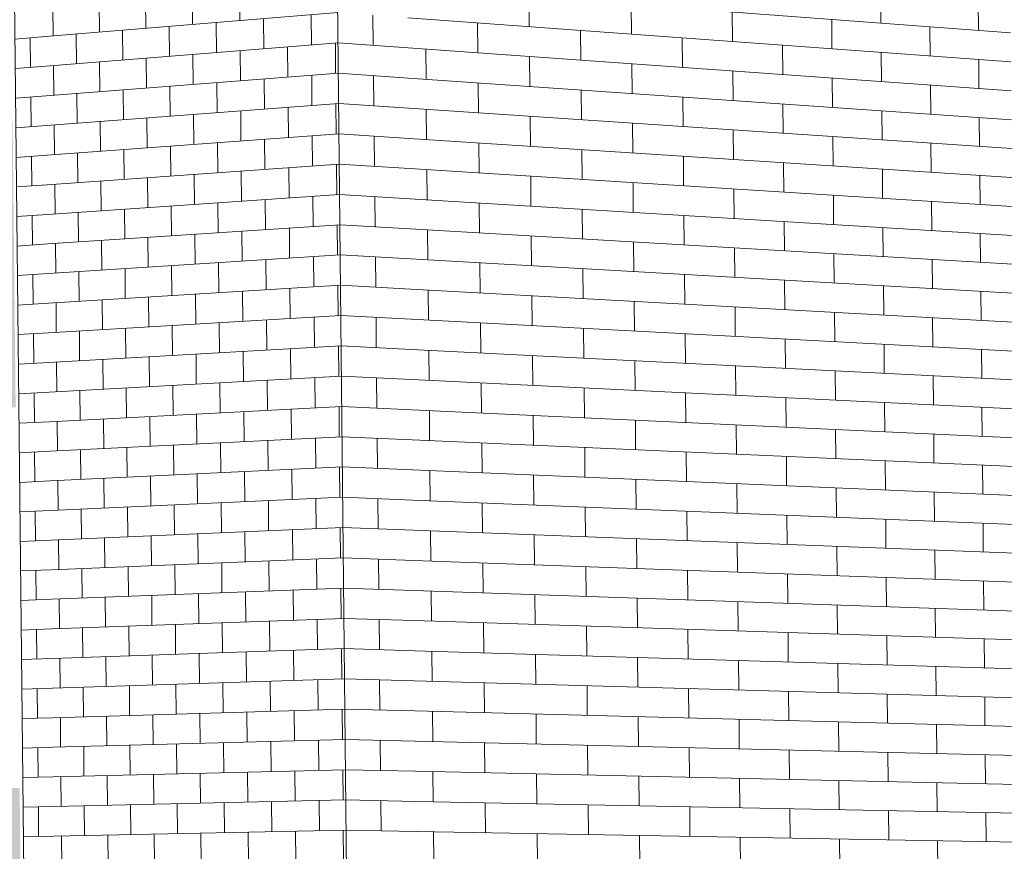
# Model space of a CAD drawing. Header units: metres. Extents: x -29 to 486, y -1 to 6.
# Tile 42 of 165: x 169.37354 to 169.3762, y 0.70419 to 0.70644. Entities that reach past the tile are written whole.
import ezdxf

# ---------------------------------------------------------------- set-up
doc = ezdxf.new("R2010")
doc.units = ezdxf.units.M
doc.layers.add('A-WALL', color=113, linetype='Continuous', lineweight=18)
doc.layers.add('A-WALL-PATT', color=111, linetype='Continuous', lineweight=35)

# ---------------------------------------------------------------- blocks, each defined once
blk = doc.blocks.new('FP_30-Vista 3D 4')
at = {"layer": 'A-WALL-PATT', "lineweight": 9}
for p, q in [((12.5086909, 0.7063865), (12.5087734, 0.7063933)), ((12.5087329, 0.70631), (12.5087321, 0.7063899)), ((12.5086918, 0.7063067), (12.5087742, 0.7063133)), ((12.5086926, 0.7062268), (12.5087751, 0.7062332)), ((12.5087346, 0.7061501), (12.5087338, 0.70623)), ((12.5086935, 0.706147), (12.5087759, 0.7061532)), ((12.5086943, 0.7060671), (12.5087767, 0.7060731)), ((12.5087363, 0.7059902), (12.5087355, 0.7060701)), ((12.5086951, 0.7059873), (12.5087776, 0.7059931)), ((12.508696, 0.7059074), (12.5087784, 0.7059131)), ((12.508738, 0.7058303), (12.5087371, 0.7059103)), ((12.5086968, 0.7058276), (12.5087792, 0.7058331)), ((12.5086976, 0.7057478), (12.5087801, 0.705753)), ((12.5087396, 0.7056705), (12.5087388, 0.7057504)), ((12.5086985, 0.705668), (12.5087809, 0.705673)), ((12.5086993, 0.7055882), (12.5087817, 0.705593)), ((12.5087413, 0.7055107), (12.5087405, 0.7055906)), ((12.5087001, 0.7055083), (12.5087826, 0.705513)), ((12.508701, 0.7054285), (12.5087834, 0.705433)), ((12.508743, 0.7053509), (12.5087422, 0.7054308)), ((12.5087018, 0.7053487), (12.5087843, 0.705353)), ((12.5087027, 0.705269), (12.5087851, 0.7052731)), ((12.5087447, 0.7051911), (12.5087438, 0.705271)), ((12.5087035, 0.7051892), (12.5087859, 0.7051931)), ((12.5087043, 0.7051094), (12.5087868, 0.7051131)), ((12.5087463, 0.7050314), (12.5087455, 0.7051112)), ((12.5087052, 0.7050296), (12.5087876, 0.7050332)), ((12.508706, 0.7049498), (12.5087884, 0.7049532)), ((12.508748, 0.7048717), (12.5087472, 0.7049515)), ((12.5087068, 0.7048701), (12.5087893, 0.7048732)), ((12.5087077, 0.7047903), (12.5087901, 0.7047933)), ((12.5087497, 0.7047119), (12.5087488, 0.7047918)), ((12.5087085, 0.7047106), (12.5087909, 0.7047133)), ((12.5087093, 0.7046308), (12.5087918, 0.7046334)), ((12.5087514, 0.7045523), (12.5087505, 0.7046321)), ((12.5087102, 0.7045511), (12.5087926, 0.7045535)), ((12.508711, 0.7044713), (12.5087934, 0.7044735)), ((12.508753, 0.7043926), (12.5087522, 0.7044724)), ((12.5087119, 0.7043916), (12.5087943, 0.7043936)), ((12.5087127, 0.7043119), (12.5087951, 0.7043137)), ((12.5087547, 0.704233), (12.5087539, 0.7043128)), ((12.5087135, 0.7042321), (12.508796, 0.7042338))]:
    blk.add_line(p, q, dxfattribs=at)
blk = doc.blocks.new('FP_31-Vista 3D 4')
at = {"layer": 'A-WALL-PATT', "lineweight": 9}
for p, q in [((12.5090441, 0.7064156), (12.5090432, 0.7064963)), ((12.5091704, 0.706426), (12.5091696, 0.7065069)), ((12.5092977, 0.7064364), (12.5092969, 0.7065177)), ((12.5087941, 0.706395), (12.5087932, 0.7064751)), ((12.5089186, 0.7064053), (12.5089178, 0.7064856)), ((12.5087734, 0.7063933), (12.5095624, 0.7064582)), ((12.5094912, 0.7063706), (12.5094904, 0.7064523)), ((12.509108, 0.7063399), (12.5091071, 0.7064208)), ((12.5092348, 0.7063501), (12.5092339, 0.7064312)), ((12.5093625, 0.7063603), (12.5093617, 0.7064417)), ((12.5088571, 0.7063199), (12.5088562, 0.7064001)), ((12.5089821, 0.7063299), (12.5089812, 0.7064104)), ((12.5087742, 0.7063133), (12.5095633, 0.7063763)), ((12.5094276, 0.7062839), (12.5094267, 0.7063654)), ((12.5095567, 0.7062939), (12.5095559, 0.7063757)), ((12.5091721, 0.706264), (12.5091713, 0.706345)), ((12.5092994, 0.7062739), (12.5092985, 0.7063552)), ((12.5087957, 0.7062348), (12.5087949, 0.7063149)), ((12.5089203, 0.7062445), (12.5089194, 0.7063249)), ((12.5090457, 0.7062542), (12.5090449, 0.7063349)), ((12.5087751, 0.7062332), (12.5095641, 0.7062945)), ((12.5094928, 0.7062072), (12.509492, 0.7062889)), ((12.5091096, 0.7061783), (12.5091088, 0.7062591)), ((12.5092364, 0.7061879), (12.5092356, 0.706269)), ((12.5093642, 0.7061975), (12.5093633, 0.7062789)), ((12.5088587, 0.7061594), (12.5088579, 0.7062396)), ((12.5089837, 0.7061688), (12.5089829, 0.7062493)), ((12.5087759, 0.7061532), (12.5095649, 0.7062126)), ((12.5095584, 0.7061302), (12.5095575, 0.706212)), ((12.5091738, 0.7061021), (12.5091729, 0.7061831)), ((12.509301, 0.7061114), (12.5093002, 0.7061927)), ((12.5094292, 0.7061208), (12.5094284, 0.7062023)), ((12.5087974, 0.7060746), (12.5087966, 0.7061547)), ((12.508922, 0.7060837), (12.5089211, 0.7061641)), ((12.5090474, 0.7060929), (12.5090466, 0.7061736)), ((12.5087767, 0.7060731), (12.5095658, 0.7061307)), ((12.5094945, 0.7060438), (12.5094937, 0.7061255)), ((12.5091113, 0.7060167), (12.5091105, 0.7060975)), ((12.5092381, 0.7060257), (12.5092373, 0.7061068)), ((12.5093658, 0.7060347), (12.509365, 0.7061161)), ((12.5088604, 0.705999), (12.5088596, 0.7060792)), ((12.5089854, 0.7060078), (12.5089846, 0.7060883)), ((12.5087776, 0.7059931), (12.5095666, 0.7060489)), ((12.50956, 0.7059665), (12.5095592, 0.7060484)), ((12.5091754, 0.7059402), (12.5091746, 0.7060212)), ((12.5093027, 0.7059489), (12.5093019, 0.7060302)), ((12.5094309, 0.7059577), (12.50943, 0.7060392)), ((12.5087991, 0.7059145), (12.5087982, 0.7059946)), ((12.5089236, 0.705923), (12.5089228, 0.7060034)), ((12.5090491, 0.7059316), (12.5090482, 0.7060122)), ((12.5087784, 0.7059131), (12.5095674, 0.705967)), ((12.5092398, 0.7058635), (12.5092389, 0.7059446)), ((12.5093675, 0.7058719), (12.5093667, 0.7059533)), ((12.5094962, 0.7058804), (12.5094953, 0.7059621)), ((12.5088621, 0.7058385), (12.5088612, 0.7059187)), ((12.5089871, 0.7058468), (12.5089862, 0.7059273)), ((12.509113, 0.7058551), (12.5091121, 0.7059359)), ((12.5087792, 0.7058331), (12.5095682, 0.7058852)), ((12.5095617, 0.7058029), (12.5095608, 0.7058847)), ((12.5091771, 0.7057784), (12.5091762, 0.7058593)), ((12.5093043, 0.7057865), (12.5093035, 0.7058677)), ((12.5094325, 0.7057947), (12.5094317, 0.7058762)), ((12.5088007, 0.7057544), (12.5087999, 0.7058344)), ((12.5089253, 0.7057623), (12.5089245, 0.7058427)), ((12.5090507, 0.7057703), (12.5090499, 0.7058509)), ((12.5087801, 0.705753), (12.5095691, 0.7058034)), ((12.5092414, 0.7057013), (12.5092406, 0.7057824)), ((12.5093692, 0.7057092), (12.5093683, 0.7057906)), ((12.5094978, 0.7057171), (12.509497, 0.7057988)), ((12.5088637, 0.7056781), (12.5088629, 0.7057583)), ((12.5089887, 0.7056858), (12.5089879, 0.7057663)), ((12.5091146, 0.7056935), (12.5091138, 0.7057743)), ((12.5087809, 0.705673), (12.5095699, 0.7057215)), ((12.509306, 0.705624), (12.5093052, 0.7057053)), ((12.5094342, 0.7056316), (12.5094334, 0.7057131)), ((12.5095633, 0.7056393), (12.5095625, 0.7057211)), ((12.5088024, 0.7055943), (12.5088016, 0.7056743)), ((12.508927, 0.7056016), (12.5089261, 0.705682)), ((12.5090524, 0.705609), (12.5090516, 0.7056897)), ((12.5091787, 0.7056165), (12.5091779, 0.7056974)), ((12.5087817, 0.705593), (12.5095707, 0.7056397)), ((12.5092431, 0.7055392), (12.5092423, 0.7056203)), ((12.5093708, 0.7055465), (12.50937, 0.7056278)), ((12.5094995, 0.7055538), (12.5094986, 0.7056354)), ((12.5088654, 0.7055177), (12.5088646, 0.7055979)), ((12.5089904, 0.7055248), (12.5089896, 0.7056053)), ((12.5091163, 0.705532), (12.5091155, 0.7056128)), ((12.5087826, 0.705513), (12.5095716, 0.7055579)), ((12.5093077, 0.7054616), (12.5093068, 0.7055428)), ((12.5094359, 0.7054686), (12.509435, 0.7055501)), ((12.509565, 0.7054757), (12.5095642, 0.7055575)), ((12.5088041, 0.7054342), (12.5088033, 0.7055142)), ((12.5089286, 0.705441), (12.5089278, 0.7055213)), ((12.5090541, 0.7054478), (12.5090532, 0.7055284)), ((12.5091804, 0.7054547), (12.5091796, 0.7055356)), ((12.5087834, 0.705433), (12.5095724, 0.7054761)), ((12.5093725, 0.7053838), (12.5093716, 0.7054651)), ((12.5095011, 0.7053905), (12.5095003, 0.7054721)), ((12.5088671, 0.7053574), (12.5088662, 0.7054376)), ((12.5089921, 0.7053639), (12.5089912, 0.7054444)), ((12.509118, 0.7053705), (12.5091171, 0.7054512)), ((12.5092448, 0.7053771), (12.5092439, 0.7054582)), ((12.5087843, 0.705353), (12.5095732, 0.7053943)), ((12.5093093, 0.7052992), (12.5093085, 0.7053804)), ((12.5094375, 0.7053056), (12.5094367, 0.7053871)), ((12.5095666, 0.7053121), (12.5095658, 0.7053939)), ((12.5088058, 0.7052741), (12.5088049, 0.7053541)), ((12.5089303, 0.7052803), (12.5089295, 0.7053606)), ((12.5090557, 0.7052866), (12.5090549, 0.7053672)), ((12.5091821, 0.7052929), (12.5091812, 0.7053738)), ((12.5087851, 0.7052731), (12.509574, 0.7053125)), ((12.5093741, 0.7052211), (12.5093733, 0.7053024)), ((12.5095028, 0.7052272), (12.509502, 0.7053089)), ((12.5088688, 0.705197), (12.5088679, 0.7052772)), ((12.5089937, 0.705203), (12.5089929, 0.7052834)), ((12.5091196, 0.705209), (12.5091188, 0.7052897)), ((12.5092464, 0.705215), (12.5092456, 0.7052961)), ((12.5087859, 0.7051931), (12.5095749, 0.7052307)), ((12.5094392, 0.7051427), (12.5094383, 0.7052242)), ((12.5095683, 0.7051485), (12.5095675, 0.7052303)), ((12.5088074, 0.7051141), (12.5088066, 0.7051941)), ((12.508932, 0.7051197), (12.5089311, 0.7052)), ((12.5090574, 0.7051254), (12.5090566, 0.705206)), ((12.5091837, 0.7051311), (12.5091829, 0.705212)), ((12.509311, 0.7051369), (12.5093102, 0.7052181)), ((12.5087868, 0.7051131), (12.5095757, 0.7051489)), ((12.5095044, 0.705064), (12.5095036, 0.7051456)), ((12.5088704, 0.7050367), (12.5088696, 0.7051169)), ((12.5089954, 0.7050421), (12.5089946, 0.7051225)), ((12.5091213, 0.7050475), (12.5091205, 0.7051282)), ((12.5092481, 0.705053), (12.5092473, 0.705134)), ((12.5093758, 0.7050584), (12.509375, 0.7051398)), ((12.5087876, 0.7050332), (12.5095765, 0.7050671)), ((12.5094408, 0.7049797), (12.50944, 0.7050612)), ((12.50957, 0.704985), (12.5095691, 0.7050668)), ((12.5088091, 0.704954), (12.5088083, 0.705034)), ((12.5089336, 0.7049591), (12.5089328, 0.7050394)), ((12.5090591, 0.7049642), (12.5090582, 0.7050448)), ((12.5091854, 0.7049693), (12.5091846, 0.7050502)), ((12.5093127, 0.7049745), (12.5093118, 0.7050557)), ((12.5087884, 0.7049532), (12.5095773, 0.7049853)), ((12.5095061, 0.7049008), (12.5095053, 0.7049824)), ((12.5088721, 0.7048764), (12.5088713, 0.7049566)), ((12.5089971, 0.7048812), (12.5089962, 0.7049616)), ((12.509123, 0.704886), (12.5091221, 0.7049668)), ((12.5092497, 0.7048909), (12.5092489, 0.7049719)), ((12.5093775, 0.7048958), (12.5093766, 0.7049771)), ((12.5087893, 0.7048732), (12.5095782, 0.7049035)), ((12.5095716, 0.7048215), (12.5095708, 0.7049032)), ((12.5089353, 0.7047985), (12.5089345, 0.7048788)), ((12.5090607, 0.7048031), (12.5090599, 0.7048836)), ((12.5091871, 0.7048076), (12.5091862, 0.7048885)), ((12.5093143, 0.7048122), (12.5093135, 0.7048934)), ((12.5094425, 0.7048168), (12.5094417, 0.7048983)), ((12.5088108, 0.704794), (12.5088099, 0.704874)), ((12.5087901, 0.7047933), (12.509579, 0.7048218)), ((12.5088738, 0.7047161), (12.5088729, 0.7047963)), ((12.5089987, 0.7047204), (12.5089979, 0.7048008)), ((12.5091246, 0.7047246), (12.5091238, 0.7048053)), ((12.5092514, 0.7047289), (12.5092506, 0.7048099)), ((12.5093791, 0.7047332), (12.5093783, 0.7048145)), ((12.5095078, 0.7047376), (12.5095069, 0.7048192)), ((12.5087909, 0.7047133), (12.5095798, 0.70474)), ((12.508937, 0.704638), (12.5089361, 0.7047182)), ((12.5090624, 0.7046419), (12.5090616, 0.7047225)), ((12.5091887, 0.7046459), (12.5091879, 0.7047267)), ((12.509316, 0.7046499), (12.5093151, 0.704731)), ((12.5094442, 0.7046539), (12.5094433, 0.7047354)), ((12.5095733, 0.704658), (12.5095724, 0.7047397)), ((12.5088124, 0.704634), (12.5088116, 0.704714)), ((12.5087918, 0.7046334), (12.5095807, 0.7046582)), ((12.5088754, 0.7045559), (12.5088746, 0.704636)), ((12.5090004, 0.7045595), (12.5089996, 0.7046399)), ((12.5091263, 0.7045632), (12.5091254, 0.7046439)), ((12.5092531, 0.7045669), (12.5092522, 0.7046479)), ((12.5093808, 0.7045706), (12.5093799, 0.7046519)), ((12.5095094, 0.7045744), (12.5095086, 0.704656)), ((12.5087926, 0.7045535), (12.5095815, 0.7045765)), ((12.5089386, 0.7044774), (12.5089378, 0.7045577)), ((12.5090641, 0.7044808), (12.5090632, 0.7045614)), ((12.5091904, 0.7044842), (12.5091896, 0.704565)), ((12.5093176, 0.7044876), (12.5093168, 0.7045688)), ((12.5094458, 0.7044911), (12.509445, 0.7045725)), ((12.5095749, 0.7044945), (12.5095741, 0.7045763)), ((12.5088141, 0.7044741), (12.5088133, 0.7045541)), ((12.5087934, 0.7044735), (12.5095823, 0.7044947)), ((12.5088771, 0.7043956), (12.5088763, 0.7044758)), ((12.5090021, 0.7043987), (12.5090012, 0.7044791)), ((12.5091279, 0.7044018), (12.5091271, 0.7044825)), ((12.5092547, 0.7044049), (12.5092539, 0.7044859)), ((12.5093824, 0.7044081), (12.5093816, 0.7044893)), ((12.5095111, 0.7044112), (12.5095102, 0.7044928)), ((12.5087943, 0.7043936), (12.5095831, 0.704413)), ((12.5089403, 0.7043169), (12.5089395, 0.7043972)), ((12.5090657, 0.7043197), (12.5090649, 0.7044003)), ((12.5091921, 0.7043225), (12.5091912, 0.7044034)), ((12.5093193, 0.7043254), (12.5093185, 0.7044065)), ((12.5094475, 0.7043282), (12.5094466, 0.7044096)), ((12.5095766, 0.7043311), (12.5095757, 0.7044128)), ((12.5088158, 0.7043142), (12.508815, 0.7043941)), ((12.5087951, 0.7043137), (12.509584, 0.7043313)), ((12.5090037, 0.7042379), (12.5090029, 0.7043183)), ((12.5091296, 0.7042404), (12.5091288, 0.7043211)), ((12.5092564, 0.704243), (12.5092556, 0.7043239)), ((12.5093841, 0.7042455), (12.5093833, 0.7043268)), ((12.5095127, 0.7042481), (12.5095119, 0.7043296)), ((12.5088788, 0.7042354), (12.5088779, 0.7043155)), ((12.508796, 0.7042338), (12.5095848, 0.7042495)), ((12.508942, 0.7041564), (12.5089411, 0.7042367)), ((12.5090674, 0.7041586), (12.5090666, 0.7042392)), ((12.5091937, 0.7041609), (12.5091929, 0.7042417)), ((12.509321, 0.7041631), (12.5093201, 0.7042442)), ((12.5094491, 0.7041654), (12.5094483, 0.7042468)), ((12.5095782, 0.7041677), (12.5095774, 0.7042494)), ((12.5088175, 0.7041542), (12.5088166, 0.7042342))]:
    blk.add_line(p, q, dxfattribs=at)
blk = doc.blocks.new('FP_32-Vista 3D 4')
at = {"layer": 'A-WALL-PATT', "lineweight": 9}
for p, q in [((12.5096583, 0.7063696), (12.5096574, 0.7064513)), ((12.5095633, 0.7063763), (12.5097528, 0.7063629)), ((12.5095641, 0.7062945), (12.5097536, 0.7062814)), ((12.5096599, 0.7062062), (12.5096591, 0.7062879)), ((12.5095649, 0.7062126), (12.5097544, 0.7061999)), ((12.5095658, 0.7061307), (12.5097553, 0.7061184)), ((12.5096616, 0.7060429), (12.5096607, 0.7061246)), ((12.5095666, 0.7060489), (12.5097561, 0.706037)), ((12.5095674, 0.705967), (12.5097569, 0.7059555)), ((12.5096632, 0.7058796), (12.5096624, 0.7059613)), ((12.5095682, 0.7058852), (12.5097577, 0.7058741)), ((12.5095691, 0.7058034), (12.5097585, 0.7057926)), ((12.5096648, 0.7057163), (12.509664, 0.705798)), ((12.5095699, 0.7057215), (12.5097594, 0.7057112)), ((12.5095707, 0.7056397), (12.5097602, 0.7056297)), ((12.5096665, 0.7055531), (12.5096657, 0.7056347)), ((12.5095716, 0.7055579), (12.509761, 0.7055483)), ((12.5095724, 0.7054761), (12.5097618, 0.7054669)), ((12.5096681, 0.7053898), (12.5096673, 0.7054715)), ((12.5095732, 0.7053943), (12.5097626, 0.7053855)), ((12.509574, 0.7053125), (12.5097634, 0.705304)), ((12.5096698, 0.7052266), (12.509669, 0.7053082)), ((12.5095749, 0.7052307), (12.5097643, 0.7052226)), ((12.5095757, 0.7051489), (12.5097651, 0.7051412)), ((12.5096714, 0.7050634), (12.5096706, 0.705145)), ((12.5095765, 0.7050671), (12.5097659, 0.7050598)), ((12.5095773, 0.7049853), (12.5097667, 0.7049784)), ((12.5096731, 0.7049003), (12.5096723, 0.7049819)), ((12.5095782, 0.7049035), (12.5097675, 0.704897)), ((12.509579, 0.7048218), (12.5097683, 0.7048157)), ((12.5096747, 0.7047371), (12.5096739, 0.7048187)), ((12.5095798, 0.70474), (12.5097692, 0.7047343)), ((12.5095807, 0.7046582), (12.50977, 0.7046529)), ((12.5096764, 0.704574), (12.5096755, 0.7046556)), ((12.5095815, 0.7045765), (12.5097708, 0.7045716)), ((12.5095823, 0.7044947), (12.5097716, 0.7044902)), ((12.509678, 0.7044109), (12.5096772, 0.7044925)), ((12.5095831, 0.704413), (12.5097724, 0.7044088)), ((12.509584, 0.7043313), (12.5097732, 0.7043275)), ((12.5096797, 0.7042478), (12.5096788, 0.7043294)), ((12.5095848, 0.7042495), (12.5097741, 0.7042462))]:
    blk.add_line(p, q, dxfattribs=at)
blk = doc.blocks.new('FP_33-Vista 3D 4')
at = {"layer": 'A-WALL-PATT', "lineweight": 9}
for p, q in [((12.5097512, 0.7065258), (12.5113794, 0.7064033)), ((12.5100794, 0.7064204), (12.5100786, 0.7065012)), ((12.5110292, 0.7064297), (12.5110285, 0.7065085)), ((12.5103558, 0.7064001), (12.510355, 0.7064804)), ((12.5112924, 0.7064099), (12.5112917, 0.7064882)), ((12.509752, 0.7064443), (12.5113801, 0.7063252)), ((12.5106283, 0.7063802), (12.5106275, 0.7064599)), ((12.5099405, 0.7063495), (12.5099397, 0.7064306)), ((12.510897, 0.7063605), (12.5108962, 0.7064397)), ((12.511162, 0.7063411), (12.5111613, 0.7064197)), ((12.5102189, 0.7063297), (12.5102181, 0.7064102)), ((12.5104933, 0.7063102), (12.5104925, 0.7063901)), ((12.5107639, 0.7062909), (12.5107631, 0.7063703)), ((12.5097528, 0.7063629), (12.5113808, 0.706247)), ((12.5098007, 0.7062781), (12.5097999, 0.7063595)), ((12.510081, 0.7062588), (12.5100802, 0.7063396)), ((12.5110307, 0.7062719), (12.51103, 0.7063508)), ((12.5103573, 0.7062397), (12.5103565, 0.7063199)), ((12.5112939, 0.7062532), (12.5112932, 0.7063315)), ((12.5106298, 0.7062208), (12.510629, 0.7063005)), ((12.5097536, 0.7062814), (12.5113816, 0.7061689)), ((12.5099422, 0.7061873), (12.5099414, 0.7062684)), ((12.5108985, 0.7062023), (12.5108977, 0.7062814)), ((12.5111635, 0.706184), (12.5111628, 0.7062625)), ((12.5102204, 0.7061687), (12.5102196, 0.7062492)), ((12.5104948, 0.7061503), (12.510494, 0.7062302)), ((12.5107654, 0.7061321), (12.5107646, 0.7062115)), ((12.5097544, 0.7061999), (12.5113823, 0.7060908)), ((12.5098024, 0.7061154), (12.5098015, 0.7061967)), ((12.5100826, 0.7060972), (12.5100818, 0.706178)), ((12.5110322, 0.7061142), (12.5110315, 0.7061931)), ((12.5103589, 0.7060792), (12.5103581, 0.7061594)), ((12.5112954, 0.7060966), (12.5112946, 0.7061749)), ((12.5106313, 0.7060615), (12.5106306, 0.7061412)), ((12.5097553, 0.7061184), (12.511383, 0.7060127)), ((12.5099438, 0.7060252), (12.509943, 0.7061062)), ((12.5109, 0.706044), (12.5108993, 0.7061232)), ((12.511165, 0.7060268), (12.5111642, 0.7061054)), ((12.510222, 0.7060076), (12.5102212, 0.7060881)), ((12.5104964, 0.7059904), (12.5104956, 0.7060703)), ((12.5107669, 0.7059734), (12.5107661, 0.7060527)), ((12.5097561, 0.706037), (12.5113838, 0.7059345)), ((12.509804, 0.7059526), (12.5098032, 0.706034)), ((12.5110337, 0.7059566), (12.511033, 0.7060354)), ((12.5112968, 0.70594), (12.5112961, 0.7060183)), ((12.5100842, 0.7059356), (12.5100834, 0.7060164)), ((12.5103605, 0.7059188), (12.5103597, 0.705999)), ((12.5106329, 0.7059022), (12.5106321, 0.7059818)), ((12.5109015, 0.7058858), (12.5109008, 0.7059649)), ((12.5097569, 0.7059555), (12.5113845, 0.7058564)), ((12.5099454, 0.705863), (12.5099446, 0.7059441)), ((12.5111665, 0.7058697), (12.5111657, 0.7059483)), ((12.5102236, 0.7058466), (12.5102228, 0.7059271)), ((12.5104979, 0.7058305), (12.5104972, 0.7059104)), ((12.5107684, 0.7058146), (12.5107677, 0.705894)), ((12.5097577, 0.7058741), (12.5113852, 0.7057783)), ((12.5098056, 0.7057899), (12.5098048, 0.7058713)), ((12.5110352, 0.7057989), (12.5110345, 0.7058777)), ((12.5112983, 0.7057834), (12.5112976, 0.7058617)), ((12.5100858, 0.705774), (12.510085, 0.7058548)), ((12.510362, 0.7057583), (12.5103613, 0.7058386)), ((12.5106344, 0.7057429), (12.5106337, 0.7058225)), ((12.510903, 0.7057276), (12.5109023, 0.7058067)), ((12.5097585, 0.7057926), (12.511386, 0.7057002)), ((12.509947, 0.7057009), (12.5099462, 0.705782)), ((12.511168, 0.7057126), (12.5111672, 0.7057911)), ((12.5102252, 0.7056857), (12.5102244, 0.7057662)), ((12.5104995, 0.7056707), (12.5104987, 0.7057506)), ((12.51077, 0.7056559), (12.5107692, 0.7057352)), ((12.5097594, 0.7057112), (12.5113867, 0.7056221)), ((12.5098072, 0.7056272), (12.5098064, 0.7057086)), ((12.5110367, 0.7056413), (12.511036, 0.7057201)), ((12.5112998, 0.7056269), (12.5112991, 0.7057051)), ((12.5100874, 0.7056125), (12.5100866, 0.7056933)), ((12.5103636, 0.7055979), (12.5103628, 0.7056781)), ((12.510636, 0.7055836), (12.5106352, 0.7056632)), ((12.5109046, 0.7055695), (12.5109038, 0.7056485)), ((12.5097602, 0.7056297), (12.5113874, 0.705544)), ((12.5099486, 0.7055388), (12.5099478, 0.7056198)), ((12.5111694, 0.7055555), (12.5111687, 0.705634)), ((12.5102268, 0.7055247), (12.510226, 0.7056052)), ((12.510501, 0.7055108), (12.5105003, 0.7055908)), ((12.5107715, 0.7054972), (12.5107707, 0.7055765)), ((12.509761, 0.7055483), (12.5113882, 0.7054659)), ((12.5098089, 0.7054646), (12.5098081, 0.7055459)), ((12.5110382, 0.7054837), (12.5110375, 0.7055625)), ((12.5113013, 0.7054703), (12.5113005, 0.7055486)), ((12.510089, 0.705451), (12.5100882, 0.7055317)), ((12.5103652, 0.7054376), (12.5103644, 0.7055178)), ((12.5106375, 0.7054243), (12.5106367, 0.705504)), ((12.5109061, 0.7054113), (12.5109053, 0.7054904)), ((12.5097618, 0.7054669), (12.5113889, 0.7053879)), ((12.5111709, 0.7053984), (12.5111702, 0.705477)), ((12.5099502, 0.7053767), (12.5099494, 0.7054578)), ((12.5102284, 0.7053638), (12.5102276, 0.7054443)), ((12.5105026, 0.705351), (12.5105018, 0.7054309)), ((12.510773, 0.7053385), (12.5107723, 0.7054178)), ((12.5097626, 0.7053855), (12.5113896, 0.7053098)), ((12.5098105, 0.7053019), (12.5098097, 0.7053833)), ((12.5110397, 0.7053261), (12.511039, 0.7054049)), ((12.5113027, 0.7053138), (12.511302, 0.7053921)), ((12.5100906, 0.7052895), (12.5100898, 0.7053702)), ((12.5103667, 0.7052772), (12.510366, 0.7053574)), ((12.5106391, 0.7052651), (12.5106383, 0.7053447)), ((12.5109076, 0.7052532), (12.5109068, 0.7053322)), ((12.5097634, 0.705304), (12.5113903, 0.7052317)), ((12.5111724, 0.7052414), (12.5111717, 0.7053199)), ((12.5099519, 0.7052147), (12.5099511, 0.7052957)), ((12.51023, 0.7052029), (12.5102292, 0.7052833)), ((12.5105042, 0.7051913), (12.5105034, 0.7052711)), ((12.5107745, 0.7051798), (12.5107738, 0.7052591)), ((12.5110412, 0.7051685), (12.5110405, 0.7052473)), ((12.5097643, 0.7052226), (12.5113911, 0.7051536)), ((12.5098121, 0.7051393), (12.5098113, 0.7052206)), ((12.5113042, 0.7051573), (12.5113035, 0.7052356)), ((12.5100922, 0.705128), (12.5100914, 0.7052088)), ((12.5103683, 0.7051169), (12.5103675, 0.705197)), ((12.5106406, 0.7051059), (12.5106398, 0.7051855)), ((12.5109091, 0.7050951), (12.5109083, 0.7051741)), ((12.5097651, 0.7051412), (12.5113918, 0.7050756)), ((12.5111739, 0.7050844), (12.5111732, 0.7051629)), ((12.5099535, 0.7050526), (12.5099527, 0.7051337)), ((12.5102315, 0.705042), (12.5102307, 0.7051224)), ((12.5105057, 0.7050315), (12.5105049, 0.7051114)), ((12.5107761, 0.7050211), (12.5107753, 0.7051005)), ((12.5110427, 0.7050109), (12.511042, 0.7050897)), ((12.5113057, 0.7050009), (12.5113049, 0.7050791)), ((12.5097659, 0.7050598), (12.5113925, 0.7049975)), ((12.5098138, 0.7049767), (12.509813, 0.705058)), ((12.5100938, 0.7049666), (12.510093, 0.7050473)), ((12.5103699, 0.7049566), (12.5103691, 0.7050367)), ((12.5106421, 0.7049467), (12.5106414, 0.7050263)), ((12.5109106, 0.704937), (12.5109098, 0.705016)), ((12.5111754, 0.7049274), (12.5111746, 0.7050059)), ((12.5097667, 0.7049784), (12.5113933, 0.7049195)), ((12.5099551, 0.7048906), (12.5099543, 0.7049716)), ((12.5102331, 0.7048811), (12.5102323, 0.7049616)), ((12.5105073, 0.7048718), (12.5105065, 0.7049516)), ((12.5107776, 0.7048625), (12.5107768, 0.7049418)), ((12.5110442, 0.7048534), (12.5110435, 0.7049322)), ((12.5113071, 0.7048444), (12.5113064, 0.7049226)), ((12.5097675, 0.704897), (12.511394, 0.7048414)), ((12.5098154, 0.7048142), (12.5098146, 0.7048954)), ((12.5100954, 0.7048052), (12.5100946, 0.7048859)), ((12.5103715, 0.7047963), (12.5103707, 0.7048764)), ((12.5106437, 0.7047875), (12.5106429, 0.7048671)), ((12.5109121, 0.7047789), (12.5109114, 0.7048579)), ((12.5111769, 0.7047704), (12.5111761, 0.7048489)), ((12.5097683, 0.7048157), (12.5113947, 0.7047634)), ((12.5099567, 0.7047287), (12.5099559, 0.7048096)), ((12.5102347, 0.7047203), (12.5102339, 0.7048007)), ((12.5105088, 0.704712), (12.510508, 0.7047919)), ((12.5107791, 0.7047039), (12.5107784, 0.7047832)), ((12.5110457, 0.7046959), (12.511045, 0.7047746)), ((12.5113086, 0.704688), (12.5113079, 0.7047662)), ((12.5097692, 0.7047343), (12.5113955, 0.7046854)), ((12.509817, 0.7046516), (12.5098162, 0.7047329)), ((12.510097, 0.7046438), (12.5100962, 0.7047245)), ((12.510373, 0.704636), (12.5103722, 0.7047161)), ((12.5106452, 0.7046284), (12.5106444, 0.704708)), ((12.5109136, 0.7046209), (12.5109129, 0.7046999)), ((12.5111784, 0.7046134), (12.5111776, 0.7046919)), ((12.50977, 0.7046529), (12.5113962, 0.7046073)), ((12.5099583, 0.7045667), (12.5099575, 0.7046477)), ((12.5102363, 0.7045595), (12.5102355, 0.7046399)), ((12.5105104, 0.7045523), (12.5105096, 0.7046322)), ((12.5107807, 0.7045453), (12.5107799, 0.7046246)), ((12.5110472, 0.7045384), (12.5110464, 0.7046171)), ((12.5113101, 0.7045316), (12.5113094, 0.7046098)), ((12.5097708, 0.7045716), (12.5113969, 0.7045293)), ((12.5098187, 0.7044891), (12.5098178, 0.7045703)), ((12.5100986, 0.7044824), (12.5100978, 0.7045631)), ((12.5103746, 0.7044758), (12.5103738, 0.7045559)), ((12.5106468, 0.7044693), (12.510646, 0.7045488)), ((12.5109151, 0.7044628), (12.5109144, 0.7045418)), ((12.5111798, 0.7044565), (12.5111791, 0.704535)), ((12.5097716, 0.7044902), (12.5113977, 0.7044513)), ((12.5099599, 0.7044047), (12.5099591, 0.7044857)), ((12.5102379, 0.7043987), (12.5102371, 0.7044791)), ((12.5105119, 0.7043927), (12.5105112, 0.7044725)), ((12.5107822, 0.7043868), (12.5107814, 0.704466)), ((12.5110487, 0.7043809), (12.5110479, 0.7044597)), ((12.5113116, 0.7043752), (12.5113108, 0.7044534)), ((12.5097724, 0.7044088), (12.5113984, 0.7043733)), ((12.5098203, 0.7043266), (12.5098195, 0.7044078)), ((12.5101002, 0.704321), (12.5100994, 0.7044017)), ((12.5103762, 0.7043155), (12.5103754, 0.7043957)), ((12.5106483, 0.7043101), (12.5106475, 0.7043897)), ((12.5109167, 0.7043048), (12.5109159, 0.7043838)), ((12.5111813, 0.7042996), (12.5111806, 0.704378)), ((12.5097732, 0.7043275), (12.5113991, 0.7042953)), ((12.5099615, 0.7042428), (12.5099607, 0.7043238)), ((12.5102395, 0.7042379), (12.5102387, 0.7043183)), ((12.5105135, 0.704233), (12.5105127, 0.7043128)), ((12.5107837, 0.7042282), (12.5107829, 0.7043075)), ((12.5110502, 0.7042235), (12.5110494, 0.7043022)), ((12.511313, 0.7042188), (12.5113123, 0.704297)), ((12.5097741, 0.7042462), (12.5113998, 0.7042173)), ((12.5098219, 0.7041641), (12.5098211, 0.7042453)), ((12.5101018, 0.7041597), (12.510101, 0.7042403)), ((12.5103777, 0.7041553), (12.510377, 0.7042354)), ((12.5106498, 0.7041511), (12.5106491, 0.7042306)), ((12.5109182, 0.7041468), (12.5109174, 0.7042258)), ((12.5111828, 0.7041427), (12.5111821, 0.7042211))]:
    blk.add_line(p, q, dxfattribs=at)

msp = doc.modelspace()

# ---------------------------------------------------------------- hatches: boundary and pattern name
at = {"layer": 'A-WALL'}
msp.add_hatch(color=256, dxfattribs=at).paths.add_polyline_path([(169.3735588, 0.7022066), (169.3735362, 0.7043636), (169.3720302, 0.7043278), (169.3720296, 0.7043296), (169.3720187, 0.7043298), (169.3720078, 0.7053104), (169.3735254, 0.7053921), (169.3735173, 0.7061641), (169.3716941, 0.7060258), (169.3717362, 0.7022769), (169.3735182, 0.7022082)], flags=0)

# ---------------------------------------------------------------- linework, layer by layer
at = {"layer": 'A-WALL', "lineweight": 9}
for p, q in [((169.3744392, 0.7021265), (169.3743729, 0.708671)), ((169.3735682, 0.7021612), (169.3735012, 0.7085448))]:
    msp.add_line(p, q, dxfattribs=at)

# ---------------------------------------------------------------- block references
for name in ['FP_31-Vista 3D 4', 'FP_32-Vista 3D 4', 'FP_33-Vista 3D 4', 'FP_30-Vista 3D 4']:
    msp.add_blockref(name, (156.8648329, 0), dxfattribs=at)

doc.saveas('drawing.dxf')
